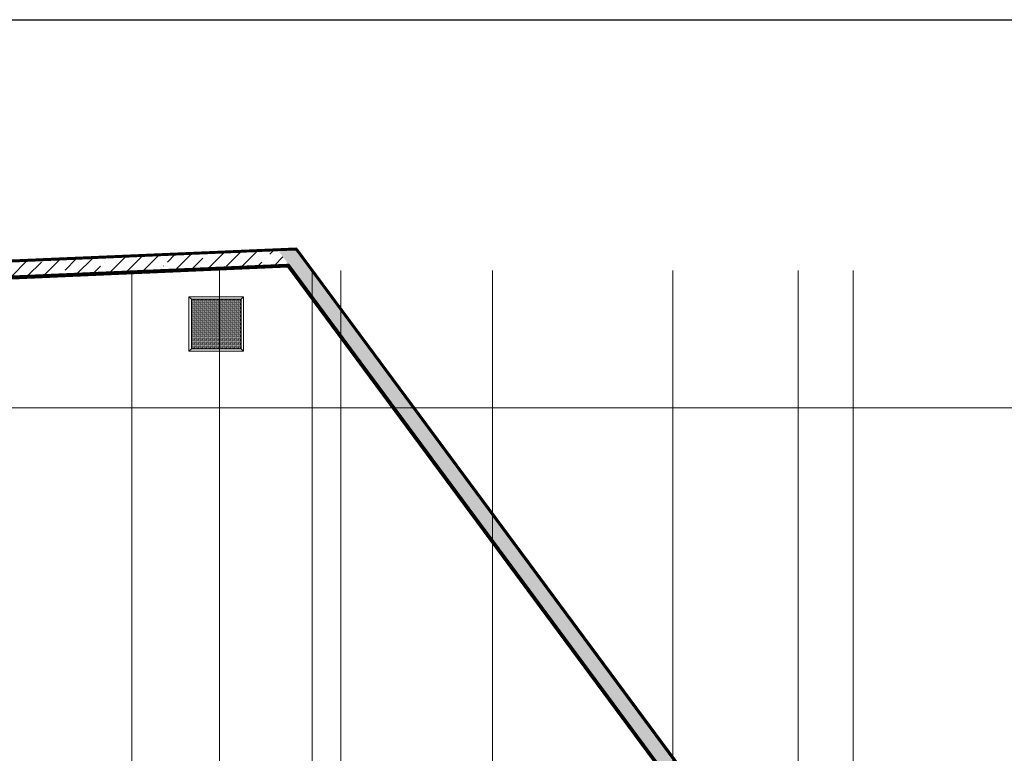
# Model space of a CAD drawing. Header units: millimetres. Extents: x 2069 to 83669, y 801 to 118701.
# Tile 136 of 145: x 18817 to 38473, y 104052 to 118701. Entities that reach past the tile are written whole.
import ezdxf

# ---------------------------------------------------------------- set-up
doc = ezdxf.new("R2010")
doc.units = ezdxf.units.MM
doc.linetypes.add('ADSK_Линия сетки', pattern=[25, 20, -2.5, 0, -2.5])
doc.layers.add('UNPLOTTED', color=2, linetype='Continuous', plot=False)
for name, color, linetype, lineweight in [('Каркас несущий', 7, 'Continuous', 18), ('Окна', 7, 'Continuous', 18), ('Оси', 7, 'Continuous', 9), ('Стены разрез', 7, 'Continuous', 40), ('Стены штриховка', 7, 'Continuous', 40)]:
    doc.layers.add(name, color=color, linetype=linetype, lineweight=lineweight)
pattern_1 = [(0, (0, 0), (406.4, 101.6), [33.528, -271.272, 33.528, -271.272, -1625.6]), (0, (0, 0), (406.4, 101.6), [-609.6, 33.528, -576.072, 33.528, -271.272, -711.2]), (0, (0, 0), (406.4, 101.6), [-1524, 33.528, -169.672, 33.528, -474.472]), (120, (152.4, 50.8), (-291.188181, 301.1527241), [33.528, -271.272, 33.528, -271.272, -1625.6]), (120, (152.4, 50.8), (-291.188181, 301.1527241), [-609.6, 33.528, -576.072, 33.528, -271.272, -711.2]), (120, (152.4, 50.8), (-291.188181, 301.1527241), [-1524, 33.528, -169.672, 33.528, -474.472]), (240, (203.2, 254), (-115.211819, -402.7527241), [33.528, -271.272, 33.528, -271.272, -1625.6]), (240, (203.2, 254), (-115.211819, -402.7527241), [-609.6, 33.528, -576.072, 33.528, -271.272, -711.2]), (240, (203.2, 254), (-115.211819, -402.7527241), [-1524, 33.528, -169.672, 33.528, -474.472])]
pattern_2 = [(45, (0, 0), (-314.308964, 314.308964), []), (45, (314.3, 0), (-314.308964, 314.308964), [555.625, -111.125, 3.353, -107.772])]

# ---------------------------------------------------------------- blocks, each defined once
blk = doc.blocks.new('*U2')
at = {"layer": 'UNPLOTTED'}
blk.add_lwpolyline([(0, 0), (-816, 0), (-816, 1179), (0, 1179)], close=True, dxfattribs=at)
blk = doc.blocks.new('105_Приямок_C крышкой - 1000x1000-3698033-Оборудование_B2_-11_400__На лист секция 6_-11_400')
at = {"layer": 'Каркас несущий', "lineweight": 9, "true_color": 0xd2d2d2}
h = blk.add_hatch(dxfattribs=at)
h.set_pattern_fill('FP_3', color=254, style=0, pattern_type=2)
h.set_pattern_definition([(180, (-42.23, -380), (5e-14, 400), [40, -360]), (180, (-122.23, -380), (5e-14, 400), [40, -360]), (180, (-202.23, -380), (5e-14, 400), [40, -360]), (180, (-282.23, -380), (5e-14, 400), [40, -360]), (180, (-362.23, -380), (5e-14, 400), [37.77, -362.23]), (270, (-100, -360), (400, 2e-14), [40, -360]), (270, (-180, -360), (400, 2e-14), [40, -360]), (270, (-260, -360), (400, 2e-14), [40, -360]), (270, (-340, -360), (400, 2e-14), [40, -360]), (270, (-20, -360), (400, 2e-14), [40, -360]), (180, (0, -340), (5e-14, 400), [40, -360]), (180, (-80, -340), (5e-14, 400), [40, -360]), (180, (-160, -340), (5e-14, 400), [40, -360]), (180, (-240, -340), (5e-14, 400), [40, -360]), (180, (-320, -340), (5e-14, 400), [40, -360]), (270, (-57.77, -320), (400, 2e-14), [40, -360]), (270, (-137.77, -320), (400, 2e-14), [40, -360]), (270, (-217.77, -320), (400, 2e-14), [40, -360]), (270, (-297.77, -320), (400, 2e-14), [40, -360]), (270, (-377.77, -320), (400, 2e-14), [40, -360]), (180, (-42.23, -300), (5e-14, 400), [40, -360]), (180, (-122.23, -300), (5e-14, 400), [40, -360]), (180, (-202.23, -300), (5e-14, 400), [40, -360]), (180, (-282.23, -300), (5e-14, 400), [40, -360]), (180, (-362.23, -300), (5e-14, 400), [37.77, -362.23]), (270, (-100, -280), (400, 2e-14), [40, -360]), (270, (-180, -280), (400, 2e-14), [40, -360]), (270, (-260, -280), (400, 2e-14), [40, -360]), (270, (-340, -280), (400, 2e-14), [40, -360]), (270, (-20, -280), (400, 2e-14), [40, -360]), (180, (0, -260), (5e-14, 400), [40, -360]), (180, (-80, -260), (5e-14, 400), [40, -360]), (180, (-160, -260), (5e-14, 400), [40, -360]), (180, (-240, -260), (5e-14, 400), [40, -360]), (180, (-320, -260), (5e-14, 400), [40, -360]), (270, (-57.77, -240), (400, 2e-14), [40, -360]), (270, (-137.77, -240), (400, 2e-14), [40, -360]), (270, (-217.77, -240), (400, 2e-14), [40, -360]), (270, (-297.77, -240), (400, 2e-14), [40, -360]), (270, (-377.77, -240), (400, 2e-14), [40, -360]), (180, (-42.23, -220), (5e-14, 400), [40, -360]), (180, (-122.23, -220), (5e-14, 400), [40, -360]), (180, (-202.23, -220), (5e-14, 400), [40, -360]), (180, (-282.23, -220), (5e-14, 400), [40, -360]), (180, (-362.23, -220), (5e-14, 400), [37.77, -362.23]), (270, (-100, -200), (400, 2e-14), [40, -360]), (270, (-180, -200), (400, 2e-14), [40, -360]), (270, (-260, -200), (400, 2e-14), [40, -360]), (270, (-340, -200), (400, 2e-14), [40, -360]), (270, (-20, -200), (400, 2e-14), [40, -360]), (180, (0, -180), (5e-14, 400), [40, -360]), (180, (-80, -180), (5e-14, 400), [40, -360]), (180, (-160, -180), (5e-14, 400), [40, -360]), (180, (-240, -180), (5e-14, 400), [40, -360]), (180, (-320, -180), (5e-14, 400), [40, -360]), (270, (-57.77, -160), (400, 2e-14), [40, -360]), (270, (-137.77, -160), (400, 2e-14), [40, -360]), (270, (-217.77, -160), (400, 2e-14), [40, -360]), (270, (-297.77, -160), (400, 2e-14), [40, -360]), (270, (-377.77, -160), (400, 2e-14), [40, -360]), (180, (-42.23, -140), (5e-14, 400), [40, -360]), (180, (-122.23, -140), (5e-14, 400), [40, -360]), (180, (-202.23, -140), (5e-14, 400), [40, -360]), (180, (-282.23, -140), (5e-14, 400), [40, -360]), (180, (-362.23, -140), (5e-14, 400), [37.77, -362.23]), (270, (-100, -120), (400, 2e-14), [40, -360]), (270, (-180, -120), (400, 2e-14), [40, -360]), (270, (-260, -120), (400, 2e-14), [40, -360]), (270, (-340, -120), (400, 2e-14), [40, -360]), (270, (-20, -120), (400, 2e-14), [40, -360]), (180, (0, -100), (5e-14, 400), [40, -360]), (180, (-80, -100), (5e-14, 400), [40, -360]), (180, (-160, -100), (5e-14, 400), [40, -360]), (180, (-240, -100), (5e-14, 400), [40, -360]), (180, (-320, -100), (5e-14, 400), [40, -360]), (270, (-57.77, -80), (400, 2e-14), [40, -360]), (270, (-137.77, -80), (400, 2e-14), [40, -360]), (270, (-217.77, -80), (400, 2e-14), [40, -360]), (270, (-297.77, -80), (400, 2e-14), [40, -360]), (270, (-377.77, -80), (400, 2e-14), [40, -360]), (180, (-42.23, -60), (5e-14, 400), [40, -360]), (180, (-122.23, -60), (5e-14, 400), [40, -360]), (180, (-202.23, -60), (5e-14, 400), [40, -360]), (180, (-282.23, -60), (5e-14, 400), [40, -360]), (180, (-362.23, -60), (5e-14, 400), [37.77, -362.23]), (270, (-100, -40), (400, 2e-14), [40, -360]), (270, (-180, -40), (400, 2e-14), [40, -360]), (270, (-260, -40), (400, 2e-14), [40, -360]), (270, (-340, -40), (400, 2e-14), [40, -360]), (270, (-20, -40), (400, 2e-14), [40, -360]), (180, (0, -20), (5e-14, 400), [40, -360]), (180, (-80, -20), (5e-14, 400), [40, -360]), (180, (-160, -20), (5e-14, 400), [40, -360]), (180, (-240, -20), (5e-14, 400), [40, -360]), (180, (-320, -20), (5e-14, 400), [40, -360]), (270, (-57.77, 0), (400, 2e-14), [40, -360]), (270, (-137.77, 0), (400, 2e-14), [40, -360]), (270, (-217.77, 0), (400, 2e-14), [40, -360]), (270, (-297.77, 0), (400, 2e-14), [40, -360]), (270, (-377.77, 0), (400, 2e-14), [40, -360])])
h.paths.add_polyline_path([(-495, 495), (-495, -495), (495, -495), (495, 495), (-216, 495)])
at = {"layer": 'Каркас несущий', "color": 253, "true_color": 0xaaaaaa}
for p, q in [((-495, 495), (-545, 545)), ((495, 495), (545, 545)), ((-495, -495), (-545, -545)), ((495, -495), (545, -545))]:
    blk.add_line(p, q, dxfattribs=at)
at = {"layer": 'Каркас несущий', "color": 253, "lineweight": 9, "true_color": 0xaaaaaa}
for p, q in [((495, 495), (-495, 495)), ((-495, 495), (-495, -495)), ((495, -495), (495, 495)), ((-495, -495), (495, -495))]:
    blk.add_line(p, q, dxfattribs=at)
at = {"layer": 'Окна', "color": 253, "true_color": 0xaaaaaa}
for p, q in [((-545, -545), (-545, 545)), ((-545, 545), (545, 545)), ((495, 495), (-495, 495)), ((-495, 495), (-495, -495)), ((495, 495), (495, -495)), ((545, 545), (545, -545)), ((545, -545), (-545, -545)), ((-495, -495), (495, -495))]:
    blk.add_line(p, q, dxfattribs=at)
blk = doc.blocks.new('135_SLK_GD_AR_rvt-1-Оборудование_B2_-11_400__На лист секция 6_-11_400')
at = {"layer": 'Стены разрез', "lineweight": 9, "true_color": 0xaaaaaa}
h = blk.add_hatch(dxfattribs=at)
h.set_pattern_fill('FP_4', color=253, style=0, pattern_type=2)
h.set_pattern_definition(pattern_1)
h.paths.add_polyline_path([(-13046772, -9177611), (-13034087, -9177068), (-13034102, -9177049), (-13046773, -9177591)])
h = blk.add_hatch(dxfattribs=at)
h.set_pattern_fill('FP_4', color=253, style=0, pattern_type=2)
h.set_pattern_definition(pattern_1)
h.paths.add_polyline_path([(-13021340, -9194295), (-13021324, -9194283), (-13034078, -9177048), (-13034102, -9177049), (-13021352, -9194279)])
at = {"layer": 'Стены разрез', "color": 253, "true_color": 0xaaaaaa}
for p, q in [((-13034120, -9177049), (-13046773, -9177591)), ((-13046737, -9177624), (-13034095, -9177083)), ((-13034102, -9177049), (-13034120, -9177049)), ((-13034078, -9177048), (-13034102, -9177049)), ((-13034095, -9177083), (-13021373, -9194276)), ((-13021324, -9194283), (-13034078, -9177048))]:
    blk.add_line(p, q, dxfattribs=at)
at = {"layer": 'Стены штриховка', "color": 253, "true_color": 0xaaaaaa}
for p, q in [((-13046753, -9177610), (-13034105, -9177069)), ((-13034105, -9177069), (-13034087, -9177068)), ((-13034087, -9177068), (-13021352, -9194279))]:
    blk.add_line(p, q, dxfattribs=at)
at = {"layer": 'Окна', "color": 253, "lineweight": 18, "true_color": 0xaaaaaa, "rotation": 90.00000000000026}
blk.add_blockref('105_Приямок_C крышкой - 1000x1000-3698033-Оборудование_B2_-11_400__На лист секция 6_-11_400', (-13035525, -9178230), dxfattribs=at)
blk = doc.blocks.new('135_SLK_GD_KR_rvt-1-Оборудование_B2_-11_400__На лист секция 6_-11_400')
at = {"layer": 'Стены разрез', "lineweight": 9, "true_color": 0xaaaaaa}
h = blk.add_hatch(dxfattribs=at)
h.set_pattern_fill('FP_6', color=253, style=0, pattern_type=2)
h.set_pattern_definition(pattern_2)
h.paths.add_polyline_path([(-13047073, -9177604), (-13034078, -9177048), (-13034293, -9176757), (-13047086, -9177304)])
h = blk.add_hatch(dxfattribs=at)
h.set_pattern_fill('FP_6', color=253, style=0, pattern_type=2)
h.set_pattern_definition(pattern_2)
h.paths.add_polyline_path([(-12992712, -9232950), (-12992339, -9232950), (-13033931, -9176741), (-13034293, -9176757), (-12992953, -9232624)])
at = {"layer": 'Стены разрез', "color": 253, "true_color": 0xaaaaaa}
for p, q in [((-13033921, -9176721), (-13047087, -9177284)), ((-13033914, -9176730), (-13033921, -9176721)), ((-13033907, -9176740), (-13033914, -9176730)), ((-12992438, -9232783), (-13033907, -9176740)), ((-13046773, -9177591), (-13034078, -9177048)), ((-13034078, -9177048), (-12992712, -9232950))]:
    blk.add_line(p, q, dxfattribs=at)
at = {"layer": 'Стены штриховка', "color": 253, "true_color": 0xaaaaaa}
for p, q in [((-13033926, -9176731), (-13047086, -9177294)), ((-13033928, -9176735), (-13047086, -9177298)), ((-13033930, -9176739), (-13047086, -9177302)), ((-13034293, -9176757), (-13047086, -9177304)), ((-13047086, -9177304), (-13034293, -9176757)), ((-13033931, -9176741), (-13034293, -9176757)), ((-13034293, -9176757), (-13033931, -9176741)), ((-12992454, -9232795), (-13033931, -9176741)), ((-13033931, -9176741), (-12992454, -9232795)), ((-13033930, -9176739), (-13033929, -9176741)), ((-12992452, -9232794), (-13033929, -9176741)), ((-13033928, -9176735), (-13033925, -9176739)), ((-13033926, -9176731), (-13033923, -9176735)), ((-13033925, -9176739), (-13033924, -9176741)), ((-12992449, -9232791), (-13033924, -9176741)), ((-13033923, -9176735), (-13033919, -9176741)), ((-12992446, -9232789), (-13033919, -9176741))]:
    blk.add_line(p, q, dxfattribs=at)
blk = doc.blocks.new('A$C946fac60')
at = {"layer": 'Оси', "color": 253, "linetype": 'ADSK_Линия сетки', "true_color": 0xaaaaaa}
for p, q in [((18102.7, 800), (18102.7, 90869.8)), ((19852.7, 800), (19852.7, 90869.8)), ((21702.7, 800), (21702.7, 90869.8)), ((22272.7, 800), (22272.7, 90869.8)), ((25302.7, 800), (25302.7, 90869.8)), ((28902.7, 800), (28902.7, 90869.8)), ((31402.7, 800), (31402.7, 90869.8)), ((32502.7, 800), (32502.7, 90869.8)), ((78533.6, 88131.6), (6248, 88131.6))]:
    blk.add_line(p, q, dxfattribs=at)
at = {"lineweight": 5}
for name in ['135_SLK_GD_KR_rvt-1-Оборудование_B2_-11_400__На лист секция 6_-11_400', '135_SLK_GD_AR_rvt-1-Оборудование_B2_-11_400__На лист секция 6_-11_400']:
    blk.add_blockref(name, (13055312.4, 9268031.9), dxfattribs=at)

msp = doc.modelspace()

# ---------------------------------------------------------------- block references
at = {"layer": 'UNPLOTTED', "xscale": 100, "yscale": 100, "zscale": 100}
msp.add_blockref('*U2', (83669, 801), dxfattribs=at)

# ---------------------------------------------------------------- next in the draw order: block references
msp.add_blockref('A$C946fac60', (2954, 22822))

doc.saveas('drawing.dxf')
